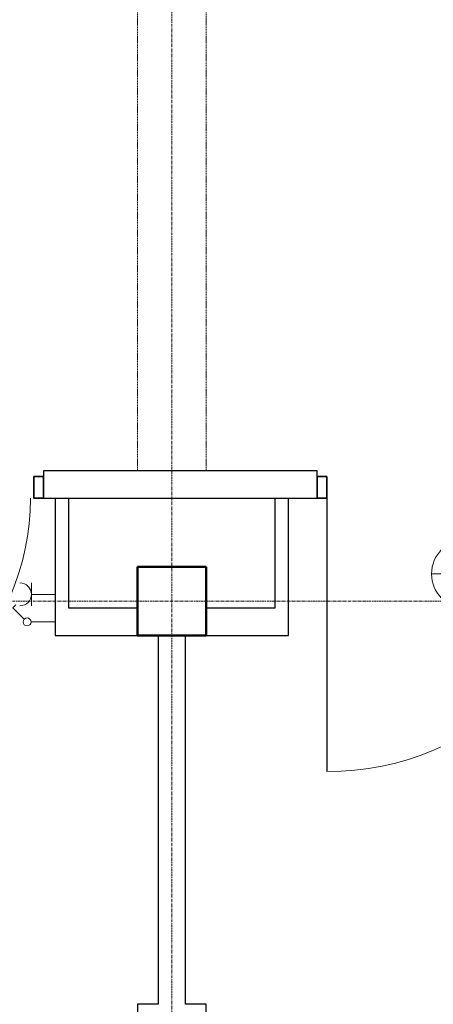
# Model space of a CAD drawing. Header units: millimetres. Extents: x -2286 to 43533, y -13832 to 14981.
# Tile 41 of 77: x 13019 to 14826, y -7634 to -3334. Entities that reach past the tile are written whole.
import ezdxf

# ---------------------------------------------------------------- set-up
doc = ezdxf.new("R2010")
doc.units = ezdxf.units.MM
doc.linetypes.add('Oś', pattern=[22.225, 12.7, -3.175, 3.175, -3.175])
doc.linetypes.add('Ukryte', pattern=[7.1438, 4.7625, -2.3813])
for name, color, linetype, lineweight in [('A-DETL-GENF', 92, 'Continuous', 18), ('A-DETL-HDLN', 90, 'Ukryte', 18), ('A-DETL-MEDM', 33, 'Continuous', 35), ('A-DOOR', 31, 'Continuous', 25), ('A-DOOR-IDEN', 31, 'Continuous', 18), ('A-WALL', 113, 'Continuous', 25), ('E-ELEC-EQPM', 71, 'Continuous', 18), ('S-COLS', 52, 'Continuous', 25), ('S-GRID', 1, 'Continuous', 18)]:
    doc.layers.add(name, color=color, linetype=linetype, lineweight=lineweight)

# ---------------------------------------------------------------- blocks, each defined once
blk = doc.blocks.new('M_Concrete-Square-Column - 300 x 300mm-1161001-4_piętro II PT - projektowany')
at = {"layer": 'S-COLS', "lineweight": 50}
for p, q in [((150, 150), (-150, 150)), ((-150, 150), (-150, -150)), ((150, -150), (150, 150)), ((-150, -150), (150, -150))]:
    blk.add_line(p, q, dxfattribs=at)
blk = doc.blocks.new('DRZWI 1S - Drzwi 120-1363990-4_piętro II PT - projektowany')
at = {"layer": 'A-DETL-GENF'}
for p, q in [((-650, 60), (-650, -35)), ((-607, 60), (-650, 60)), ((-607, -35), (-607, 60)), ((650, 60), (607, 60)), ((607, 60), (607, -35)), ((650, -35), (650, 60)), ((-650, -35), (-607, -35)), ((607, -35), (650, -35))]:
    blk.add_line(p, q, dxfattribs=at)
at = {"layer": 'A-DETL-MEDM'}
for p, q in [((-607, 60), (-650, 60)), ((-650, 60), (-650, -35)), ((-607, -35), (-607, 60)), ((607, -35), (607, 60)), ((607, 60), (650, 60)), ((650, 60), (650, -35)), ((-650, -35), (-607, -35)), ((650, -35), (607, -35))]:
    blk.add_line(p, q, dxfattribs=at)
at = {"layer": 'A-DOOR'}
blk.add_line((607, 60), (607, 1253.9), dxfattribs=at)
at = {"layer": 'A-DOOR', "lineweight": 18}
blk.add_line((0, 285), (0, -285), dxfattribs=at)
blk.add_arc((607, 53.9), 1200, 90, 179.707, dxfattribs=at)
blk = doc.blocks.new('DRZWI 1S - Drzwi 110-1363992-4_piętro II PT - projektowany')
at = {"layer": 'A-DETL-GENF'}
for p, q in [((-600, 60), (-600, -35)), ((-557, 60), (-600, 60)), ((-557, -35), (-557, 60)), ((600, 60), (557, 60)), ((557, 60), (557, -35)), ((600, -35), (600, 60)), ((-600, -35), (-557, -35)), ((557, -35), (600, -35))]:
    blk.add_line(p, q, dxfattribs=at)
at = {"layer": 'A-DETL-MEDM'}
for p, q in [((-557, 60), (-600, 60)), ((-600, 60), (-600, -35)), ((-557, -35), (-557, 60)), ((557, -35), (557, 60)), ((557, 60), (600, 60)), ((600, 60), (600, -35)), ((-600, -35), (-557, -35)), ((600, -35), (557, -35))]:
    blk.add_line(p, q, dxfattribs=at)
at = {"layer": 'A-DOOR'}
blk.add_line((557, 60), (557, 1153.9), dxfattribs=at)
at = {"layer": 'A-DOOR', "lineweight": 18}
blk.add_line((0, 285), (0, -285), dxfattribs=at)
blk.add_arc((557, 53.9), 1100, 90, 179.6804, dxfattribs=at)
blk = doc.blocks.new('Przełącznik jednobiegunowy - Type 1-1453793-4_piętro II PT - projektowany')
at = {"layer": 'E-ELEC-EQPM'}
for p, q in [((137.4, 164.8), (186.8, 214.3)), ((186.8, 214.3), (199.9, 201.2)), ((125, 135), (125, 30))]:
    blk.add_line(p, q, dxfattribs=at)
blk.add_circle((125, 152.5), 17.5, dxfattribs=at)
blk = doc.blocks.new('gniazdo elektryczne pojedyncze - 30-1490446-4_piętro II PT - projektowany')
at = {"layer": 'E-ELEC-EQPM'}
for p, q in [((175, 133.3), (75, 133.3)), ((125, 133.3), (125, 30))]:
    blk.add_line(p, q, dxfattribs=at)
blk.add_arc((125, 183.3), 50, 180, 0, dxfattribs=at)
blk = doc.blocks.new('etykieta drzwi wymiar i kategoria - etykieta drzwi 1S dół - krótka-1350612-4_piętro II PT - projektowany')
at = {"layer": 'A-DOOR-IDEN'}
for p, q in [((0, 0), (0, -8.984)), ((-3, -11.984), (3, -11.984))]:
    blk.add_line(p, q, dxfattribs=at)
blk.add_circle((0, -11.984), 3, dxfattribs=at)

msp = doc.modelspace()

# ---------------------------------------------------------------- linework, layer by layer
at = {"layer": 'A-DETL-HDLN'}
for p, q in [((13533.3, 5556.2), (13533.3, -5303.8)), ((13833.3, 5556.2), (13833.3, -5303.8))]:
    msp.add_line(p, q, dxfattribs=at)
at = {"layer": 'A-WALL'}
for p, q in [((14318.3, -5303.8), (13123.3, -5303.8)), ((13123.3, -5303.8), (13123.3, -5328.8)), ((14318.3, -5328.8), (14318.3, -5303.8)), ((13123.3, -5423.8), (14318.3, -5423.8)), ((13173.3, -5423.8), (13173.3, -6023.8)), ((13233.3, -5903.8), (13233.3, -5423.8)), ((14133.3, -5423.8), (14133.3, -5903.8)), ((14193.3, -6023.8), (14193.3, -5423.8)), ((13533.3, -5903.8), (13233.3, -5903.8)), ((14133.3, -5903.8), (13833.3, -5903.8)), ((13173.3, -6023.8), (13533.3, -6023.8)), ((13623.3, -6023.8), (13623.3, -7633.8)), ((13743.3, -7633.8), (13743.3, -6023.8)), ((13833.3, -6023.8), (14193.3, -6023.8)), ((13533.3, -7633.8), (13533.3, -11723.8)), ((13623.3, -7633.8), (13533.3, -7633.8)), ((13833.3, -7633.8), (13743.3, -7633.8)), ((13833.3, -11723.8), (13833.3, -7633.8))]:
    msp.add_line(p, q, dxfattribs=at)
at = {"layer": 'S-GRID', "linetype": 'Oś'}
for p, q in [((13683.3, -13832), (13683.3, 14381.2)), ((29623.7, -5873.8), (-1686.2, -5873.8))]:
    msp.add_line(p, q, dxfattribs=at)

# ---------------------------------------------------------------- block references
at = {"layer": 'A-DOOR', "rotation": 180}
for name, p in [('DRZWI 1S - Drzwi 110-1363992-4_piętro II PT - projektowany', (12523.3, -5363.8)), ('DRZWI 1S - Drzwi 120-1363990-4_piętro II PT - projektowany', (14968.3, -5363.8))]:
    msp.add_blockref(name, p, dxfattribs=at)
at = {"layer": 'A-DOOR-IDEN', "xscale": 49.99999999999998, "yscale": 49.99999999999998, "zscale": 49.99999999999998}
msp.add_blockref('etykieta drzwi wymiar i kategoria - etykieta drzwi 1S dół - krótka-1350612-4_piętro II PT - projektowany', (14968.3, -5154.9), dxfattribs=at)
at = {"layer": 'E-ELEC-EQPM', "rotation": 90.00000000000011}
for name, p in [('gniazdo elektryczne pojedyncze - 30-1490446-4_piętro II PT - projektowany', (13203.3, -5968.8)), ('Przełącznik jednobiegunowy - Type 1-1453793-4_piętro II PT - projektowany', (13203.3, -6088.8))]:
    msp.add_blockref(name, p, dxfattribs=at)
at = {"layer": 'S-COLS', "lineweight": 18, "rotation": 270.0000000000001}
msp.add_blockref('M_Concrete-Square-Column - 300 x 300mm-1161001-4_piętro II PT - projektowany', (13683.3, -5873.8), dxfattribs=at)

doc.saveas('drawing.dxf')
